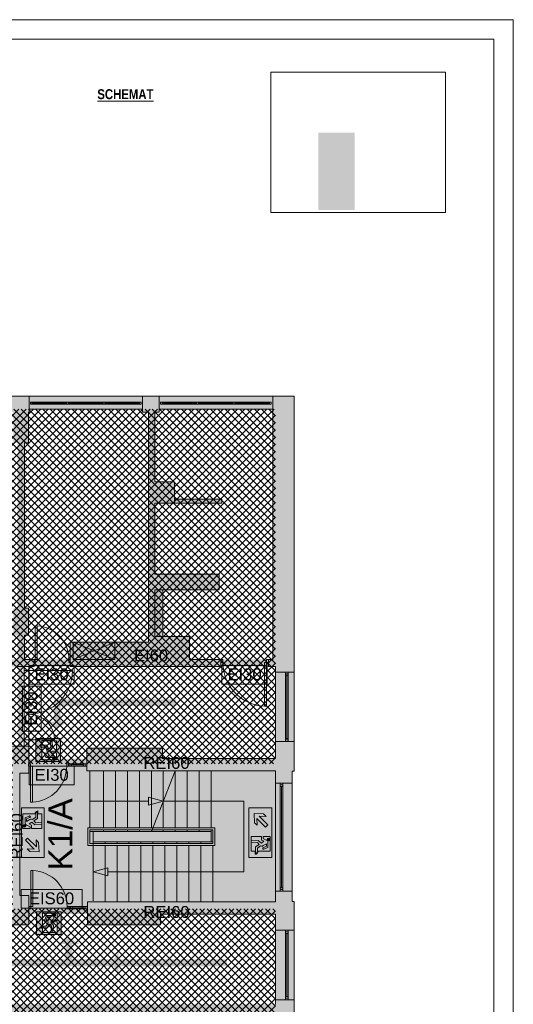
# Paper-space layout 'AP-06 STREFY POŻAROWE I EWAKUACJA - PIĘTRO 4' of a CAD drawing. Header units: millimetres. Extents: x 0 to 594, y 0 to 450.
# Tile 14 of 14: x 470 to 594, y 202 to 450. Entities that reach past the tile are written whole.
import ezdxf
from ezdxf.xclip import XClip

# ---------------------------------------------------------------- set-up
doc = ezdxf.new("R2010")
doc.units = ezdxf.units.MM
doc.header["$MEASUREMENT"] = 0
doc.header["$XCLIPFRAME"] = 0
for name, color, linetype, lineweight in [('A_Arkusz_Nr_pióra__1', 7, 'Continuous', 20), ('A_ewakuacja_Nr_pióra__4', 94, 'Continuous', 18), ('A_niewidoczne_Nr_pióra__1', 7, 'Continuous', 20), ('A_podkład_Nr_pióra__2', 8, 'Continuous', 13), ('A_ppoż proj_Nr_pióra__1', 7, 'Continuous', 20), ('A_ppoż proj_Nr_pióra__4', 94, 'Continuous', 18)]:
    doc.layers.add(name, color=color, linetype=linetype, lineweight=lineweight)
for name, color, linetype, lineweight, true_color in [('A_ewakuacja_Nr_pióra__104', 7, 'Continuous', 5, 0x006532), ('A_podkład_Nr_pióra__254', 7, 'Continuous', 5, 0xfdfdfd), ('A_ppoż proj_Nr_pióra__104', 7, 'Continuous', 5, 0x006532), ('A_ppoż proj_Nr_pióra__151', 7, 'Continuous', 5, 0x65cbfe), ('A_ppoż proj_Nr_pióra__6', 7, 'Continuous', 13, 0x9f9fff), ('A_ppoż proj_Nr_pióra__70', 7, 'Continuous', 5, 0x65fe00)]:
    doc.layers.add(name, color=color, linetype=linetype, lineweight=lineweight, true_color=true_color)
doc.layers.add('A_podrys', color=7, linetype='Continuous')
doc.styles.add('STYL_AUTOMATYCZNY_1', font='arial.ttf')
doc.styles.add('STYL_AUTOMATYCZNY_5', font='ARIALN.TTF')
picture_1 = doc.add_image_def('image1.png', size_in_pixel=(341, 274))

# ---------------------------------------------------------------- blocks, each defined once
blk = doc.blocks.new('Rysunek_1_1', base_point=(-1569.28, -182.96))
at = {"layer": 'A_ewakuacja_Nr_pióra__104', "linetype": 'Continuous', "lineweight": 0, "true_color": 0x004c26}
h = blk.add_hatch(color=118, dxfattribs=at)
h.paths.add_polyline_path([(479.81, 262.97), (479.81, 268.72), (473.57, 268.72), (473.57, 262.97)])
h.paths.add_polyline_path([(477.62, 265.53), (477.62, 264.93), (477.15, 265.56), (477.83, 266.36), (477.7, 268.13), (477.22, 268.13), (477.36, 266.58), (476.83, 266.13), (476.24, 267.03), (474.81, 267.03), (474.93, 266.57), (475.92, 266.57), (476.48, 265.78, 0.230447), (476.44, 265.29), (476.54, 265.11), (477.03, 264.27), (476.36, 264.27), (475.97, 265.09), (475.57, 265.09), (476.08, 263.94), (477.51, 263.94, 0.414214), (477.92, 264.35), (477.92, 265.15), (478.81, 265.15), (478.81, 263.33), (475.1, 263.33), (475.1, 266.45), (474.84, 266.45), (474.66, 267.11), (475.1, 267.11), (475.1, 268.16), (478.81, 268.16), (478.81, 265.53)], flags=0)
for points in [[(477.99, 263.47, 1), (478.2, 264.09, 1)], [(470.62, 247.02, 1), (470.91, 246.43, 1)], [(532.41, 243, 1), (532.13, 243.59, 1)], [(478.19, 224.54, 1), (478.4, 223.92, 1)]]:
    blk.add_hatch(color=118, dxfattribs=at).paths.add_polyline_path(points)
h = blk.add_hatch(color=118, dxfattribs=at)
h.paths.add_polyline_path([(475.7, 251.26), (469.96, 251.26), (469.96, 245.01), (475.7, 245.01)])
h.paths.add_polyline_path([(470.31, 246.01), (470.31, 249.73), (473.44, 249.73), (473.44, 249.99, -0.24241), (474.09, 250.46), (474.09, 249.73), (475.14, 249.73), (475.14, 246.01), (472.52, 246.01), (472.52, 246.9), (471.91, 247.2), (472.55, 247.67), (473.35, 246.99), (475.11, 247.12), (475.11, 247.61), (473.56, 247.46), (473.11, 247.99), (474.02, 248.59), (474.02, 250.24, 0.304489), (473.55, 249.89), (473.55, 248.9), (472.76, 248.35, 0.230447), (472.27, 248.39), (472.09, 248.28), (471.25, 247.8), (471.25, 248.46), (472.08, 248.85, 1.14772), (471.93, 249.18), (470.92, 248.74), (470.92, 247.31, 0.414214), (471.34, 246.9), (472.13, 246.45), (472.13, 246.01)], flags=0)
h = blk.add_hatch(color=118, dxfattribs=at)
h.paths.add_polyline_path([(527.33, 251.26), (527.33, 245.01), (533.08, 245.01), (533.08, 251.26)])
h.paths.add_polyline_path([(528.74, 247.49), (528.63, 249.86), (530.99, 249.75), (531.65, 249.09), (529.88, 249.16), (532.09, 246.95), (531.52, 246.38), (529.3, 248.58), (529.38, 246.85)], flags=0)
h = blk.add_hatch(color=118, dxfattribs=at)
h.paths.add_polyline_path([(475.7, 238.76), (475.7, 245.01), (469.96, 245.01), (469.96, 238.76)])
h.paths.add_polyline_path([(474.29, 242.53), (474.4, 240.16), (472.04, 240.27), (471.39, 240.92), (473.16, 240.86), (470.95, 243.07), (471.52, 243.64), (473.73, 241.43), (473.65, 243.17)], flags=0)
h = blk.add_hatch(color=118, dxfattribs=at)
h.paths.add_polyline_path([(527.33, 238.76), (533.08, 238.76), (533.08, 245.01), (527.33, 245.01)])
h.paths.add_polyline_path([(532.72, 244.01), (532.72, 240.29), (529.6, 240.29), (529.6, 240.03, -0.24241), (528.94, 239.55), (528.94, 240.29), (527.89, 240.29), (527.89, 244), (530.52, 244), (530.52, 243.11), (531.12, 242.81), (530.49, 242.35), (529.69, 243.03), (527.93, 242.9), (527.93, 242.41), (529.47, 242.55), (529.92, 242.03), (529.02, 241.43), (529.02, 239.78, 0.304489), (529.49, 240.13), (529.49, 241.12), (530.27, 241.67, 0.230447), (530.77, 241.63), (530.94, 241.73), (531.79, 242.22), (531.79, 241.56), (530.96, 241.17, 1.14772), (531.11, 240.83), (532.11, 241.28), (532.11, 242.71, 0.414214), (531.7, 243.12), (530.9, 243.56), (530.9, 244.01)], flags=0)
h = blk.add_hatch(color=118, dxfattribs=at)
h.paths.add_polyline_path([(480.01, 225.04), (473.76, 225.04), (473.76, 219.3), (480.01, 219.3)])
h.paths.add_polyline_path([(477.81, 222.48), (479.01, 222.48), (479.01, 219.86), (475.29, 219.86), (475.29, 220.91), (474.86, 220.91), (475.03, 221.56), (475.29, 221.56), (475.29, 224.69), (479.01, 224.69), (479.01, 222.87), (478.12, 222.87), (478.12, 223.66, 0.414214), (477.71, 224.08), (476.28, 224.08), (475.77, 222.92), (476.17, 222.92), (476.56, 223.75), (477.22, 223.75), (476.73, 222.9), (476.63, 222.73, 0.230447), (476.67, 222.24), (476.12, 221.45), (475.13, 221.45), (475, 220.98), (476.43, 220.98), (477.03, 221.89), (477.55, 221.43), (477.41, 219.89), (477.9, 219.89), (478.03, 221.65), (477.35, 222.45), (477.81, 223.08)], flags=0)
at = {"layer": 'A_podkład_Nr_pióra__254', "linetype": 'Continuous', "lineweight": 5, "true_color": 0xfdfdfd}
h = blk.add_hatch(color=7, dxfattribs=at)
h.paths.add_polyline_path([(70.72, 133.27), (538.72, 133.27), (538.72, 227.67), (538.22, 227.67), (538.22, 260.47), (538.72, 260.47), (538.72, 355.07), (196.42, 355.07), (196.42, 351.77), (204.02, 351.77), (204.02, 286.92), (204.02, 266.67), (203.62, 266.67), (203.62, 264.22), (204.62, 264.22), (204.62, 265.67), (215.32, 265.67), (215.32, 201.67), (147.32, 201.68), (147.32, 201.67), (147.32, 201.07), (147.82, 201.07), (147.82, 200.47), (149.42, 200.47), (149.42, 195.27), (159.52, 195.27), (159.52, 182.67), (140.62, 182.67), (140.62, 186.57), (141.82, 186.57), (141.82, 194.17), (137.82, 194.17), (137.82, 191.27), (127.92, 191.27), (127.92, 198.27), (130.02, 198.27), (130.02, 200.47), (139.82, 200.47), (139.82, 201.07), (140.32, 201.07), (140.32, 201.67), (140.82, 201.67), (140.82, 201.69), (76.12, 201.7), (76.12, 224.57), (105.52, 224.57), (105.52, 221.77), (121.07, 221.77), (121.07, 224.57), (123.37, 224.57), (123.37, 226.47), (138.14, 226.47), (138.14, 223.24), (144.25, 223.24), (144.25, 229.27), (165.92, 229.27), (165.92, 221.97), (169.52, 221.97), (169.52, 265.13), (170.37, 265.13), (170.37, 265.82), (170.37, 286.07), (174.22, 286.07), (174.22, 351.07), (175.42, 351.07), (175.42, 355.07), (70.72, 355.07)])
h.paths.add_polyline_path([(76.12, 266.97), (76.12, 293.47), (99.7, 293.47), (99.7, 266.97)], flags=0)
h.paths.add_polyline_path([(76.12, 351.77), (104.72, 351.77), (104.72, 351.07), (109.42, 351.07), (109.42, 351.77), (138.02, 351.77), (138.02, 301.57), (135.32, 301.57), (135.32, 293.47), (169.82, 293.47), (169.82, 288.63), (168.87, 288.63), (168.87, 283.22), (169.82, 283.22), (169.82, 268.82), (168.87, 268.82), (168.87, 266.67), (166.02, 266.67), (166.02, 259.57), (141.69, 259.57), (141.69, 264.77), (137.83, 264.77), (137.83, 264.27), (137.83, 261.87), (123.02, 261.87), (123.02, 264.27), (120.82, 264.27), (120.82, 264.77), (120.82, 293.47), (121.22, 293.47), (121.22, 295.17), (121.22, 301.87), (93.82, 301.87), (93.82, 295.17), (76.12, 295.17)], flags=0)
h.paths.add_polyline_path([(76.12, 166.27), (76.12, 200.07), (82.02, 200.07), (90.02, 200.07), (93.52, 200.07), (93.52, 195.87), (100.02, 195.87), (100.02, 166.27)], flags=0)
h.paths.add_polyline_path([(76.12, 136.57), (76.12, 164.67), (101.52, 164.67), (101.52, 195.87), (109.32, 195.87), (109.32, 200.07), (112.62, 200.07), (120.62, 200.07), (121.12, 200.07), (121.12, 196.37), (127.32, 196.37), (127.32, 191.27), (121.12, 191.27), (121.12, 183.97), (137.82, 183.97), (137.82, 137.27), (137.62, 137.27), (137.62, 136.57), (109.02, 136.57), (109.02, 137.27), (104.72, 137.27), (104.72, 136.57)], flags=0)
h.paths.add_polyline_path([(119.92, 266.97), (101.08, 266.97), (101.08, 293.47), (119.92, 293.47), (119.92, 281.57), (119.92, 271.57)], flags=0)
h.paths.add_polyline_path([(140.02, 341.47), (142.12, 341.47), (142.12, 351.07), (142.52, 351.07), (142.52, 351.77), (171.12, 351.77), (171.12, 351.07), (172.12, 351.07), (172.12, 325.27), (172.12, 316.27), (172.12, 300.87), (168.72, 300.87), (168.72, 295.17), (155.22, 295.17), (155.22, 302.87), (140.22, 302.87), (140.22, 326.67), (140.02, 326.67)], flags=0)
h.paths.add_polyline_path([(140.62, 181.67), (147.02, 181.67), (147.02, 178.67), (160.72, 178.67), (160.72, 200.07), (169.32, 200.07), (169.32, 196.07), (171.92, 196.07), (171.92, 178.37), (163.92, 178.37), (163.92, 177.87), (163.93, 177.87), (171.92, 177.87), (171.92, 178.37), (172.52, 178.37), (172.52, 178.87), (173.52, 178.87), (173.52, 200.07), (178.22, 200.07), (186.22, 200.07), (187.52, 200.07), (187.52, 195.67), (188.02, 195.67), (188.02, 195.17), (188.62, 195.17), (188.62, 200.07), (198.62, 200.07), (198.62, 195.77), (203.62, 195.77), (203.62, 182.37), (188.62, 182.37), (188.62, 188.17), (195.62, 188.17), (195.62, 188.67), (195.6, 188.67), (188.62, 188.67), (188.62, 188.17), (188.02, 188.17), (188.02, 187.67), (187.52, 187.67), (187.52, 181.27), (203.62, 181.27), (203.62, 137.27), (203.52, 137.27), (203.52, 136.57), (174.92, 136.57), (174.92, 137.27), (173.52, 137.27), (173.52, 169.87), (172.52, 169.87), (172.52, 170.37), (171.92, 170.37), (171.92, 137.27), (170.52, 137.27), (170.52, 136.57), (141.92, 136.57), (141.92, 137.27), (141.62, 137.27), (141.62, 145.07), (140.62, 145.07)], flags=0)
h.paths.add_polyline_path([(204.57, 286.87), (246.22, 286.87), (272.92, 286.87), (297.52, 286.87), (372.42, 286.87), (374.38, 286.87), (401.12, 286.87), (505.52, 286.87), (534.02, 286.87), (534.02, 263.67), (505.52, 263.67), (505.52, 266.27), (486.42, 266.27), (486.42, 262.37), (471.82, 262.37), (471.82, 266.27), (471.82, 266.77), (401.12, 266.77), (401.12, 221.77), (471.85, 221.77), (471.85, 225.77), (486.62, 225.77), (486.62, 221.77), (505.02, 221.77), (505.02, 224.47), (534.02, 224.47), (534.02, 201.67), (505.02, 201.67), (401.12, 201.67), (372.42, 201.67), (294.89, 201.67), (215.87, 201.67), (215.87, 222.07), (246.22, 222.07), (246.22, 222.87), (249.27, 222.87), (249.27, 224.47), (297.42, 224.47), (297.42, 221.77), (372.42, 221.77), (372.42, 228.62), (371.62, 228.62), (371.62, 228.17), (370.52, 228.17), (370.52, 225.47), (366.22, 225.47), (366.22, 223.57), (348.82, 223.57), (348.82, 227.07), (345.62, 227.07), (345.62, 233.17), (360.32, 233.17), (360.32, 240.77), (370.52, 240.77), (370.52, 236.07), (371.62, 236.07), (371.62, 235.62), (372.42, 235.62), (372.42, 248.62), (371.62, 248.62), (371.62, 248.17), (370.52, 248.17), (370.52, 241.97), (364.12, 241.97), (364.12, 244.77), (359.12, 244.77), (359.12, 234.77), (345.62, 234.77), (345.62, 261.77), (370.52, 261.77), (370.52, 257.07), (371.62, 257.07), (371.62, 256.62), (372.42, 256.62), (372.42, 266.97), (370.22, 266.97), (370.22, 266.17), (370.52, 266.17), (370.52, 262.67), (360.92, 262.67), (360.92, 266.17), (361.22, 266.17), (361.22, 266.97), (297.52, 266.97), (297.52, 266.33), (297.52, 264.17), (273.42, 264.17), (249.28, 264.17), (249.28, 266.33), (246.22, 266.33), (246.22, 266.67), (204.57, 266.67)], flags=0)
h.paths.add_polyline_path([(207.42, 145.27), (205.12, 145.27), (205.12, 187.17), (207.42, 187.17), (207.42, 195.77), (220.52, 195.77), (220.52, 201.12), (236.52, 201.12), (236.52, 195.67), (237.62, 195.67), (237.62, 145.27), (237.62, 137.27), (236.42, 137.27), (236.42, 136.57), (207.82, 136.57), (207.82, 137.27), (207.42, 137.27)], flags=0)
h.paths.add_polyline_path([(208.12, 288.57), (205.92, 288.57), (205.92, 294.97), (208.02, 294.97), (208.02, 301.67), (205.92, 301.67), (205.92, 343.57), (208.02, 343.57), (208.02, 351.07), (208.32, 351.07), (208.32, 351.77), (236.92, 351.77), (236.92, 351.07), (237.92, 351.07), (239.42, 351.07), (240.82, 351.07), (240.82, 351.77), (269.42, 351.77), (269.42, 351.07), (270.02, 351.07), (270.02, 343.07), (270.52, 343.07), (270.52, 321.97), (264.33, 321.97), (263.83, 321.97), (263.83, 321.37), (263.33, 321.37), (263.33, 311.38), (263.33, 311.37), (263.83, 311.37), (263.83, 321.37), (264.33, 321.37), (264.33, 320.47), (270.52, 320.47), (270.52, 301.67), (270.02, 301.67), (270.02, 294.87), (271.22, 294.87), (271.22, 288.57), (270.82, 288.57), (259.22, 288.57), (259.22, 292.87), (239.42, 292.87), (239.42, 320.47), (253.33, 320.47), (253.33, 321.37), (253.83, 321.37), (253.83, 321.97), (253.33, 321.97), (237.92, 321.97), (237.92, 292.87), (218.62, 292.87), (218.62, 288.57), (218.12, 288.57)], flags=0)
h.paths.add_polyline_path([(240.82, 137.27), (239.32, 137.27), (239.32, 195.67), (258.82, 195.67), (258.82, 199.77), (259.12, 199.77, 0.399638), (268.62, 189.78), (268.62, 189.77), (269.12, 189.77), (269.12, 199.77), (270.72, 199.77), (270.72, 193.97), (269.87, 193.97), (269.87, 187.17), (270.32, 187.17), (270.32, 145.27), (269.92, 145.27), (269.92, 137.27), (269.42, 137.27), (269.42, 136.57), (240.82, 136.57)], flags=0)
h.paths.add_polyline_path([(272.42, 199.87), (273.12, 199.87), (273.12, 196.57), (273.62, 196.57), (273.62, 196.61, 0.370334), (276.42, 199.87, 0.395307), (283.62, 192.19), (283.62, 192.17), (284.12, 192.17), (284.12, 199.87), (284.32, 199.87), (284.32, 195.67), (303.92, 195.67), (303.92, 137.27), (302.72, 137.27), (302.72, 136.57), (274.12, 136.57), (274.12, 137.27), (273.52, 137.27), (273.52, 145.27), (273.02, 145.27), (273.02, 187.17), (273.47, 187.17), (273.47, 193.97), (272.42, 193.97)], flags=0)
h.paths.add_polyline_path([(272.92, 294.87), (273.92, 294.87), (273.92, 301.67), (273.52, 301.67), (273.52, 343.07), (273.92, 343.07), (273.92, 351.07), (274.22, 351.07), (274.22, 351.77), (302.82, 351.77), (302.82, 351.07), (304.32, 351.07), (304.32, 292.87), (284.52, 292.87), (284.52, 288.57), (284.32, 288.57), (276.62, 288.57), (273.32, 288.57), (272.92, 288.57)], flags=0)
h.paths.add_polyline_path([(304.17, 223.57), (299.02, 223.57), (299.02, 243.87), (304.32, 243.87), (324.42, 243.87), (344.02, 243.87), (344.02, 228.97), (336.12, 228.97), (336.12, 226.37), (330.52, 226.37), (330.52, 223.57), (314.17, 223.57), (304.67, 223.57), (304.67, 233.56), (304.67, 233.57), (304.17, 233.57)], flags=0)
h.paths.add_polyline_path([(299.02, 244.77), (299.02, 265.17), (305.12, 265.17), (305.12, 255.17), (305.62, 255.17), (305.62, 255.18), (305.62, 265.17), (315.12, 265.17), (327.32, 265.17), (327.32, 261.77), (336.12, 261.77), (336.12, 258.98), (344.02, 258.98), (344.02, 249.37), (341.92, 249.37), (341.92, 245.47), (324.42, 245.47), (324.42, 244.77), (322.32, 244.77), (304.32, 244.77)], flags=0)
h.paths.add_polyline_path([(307.12, 137.27), (305.72, 137.27), (305.72, 195.67), (325.32, 195.67), (325.32, 199.87), (325.72, 199.87), (336.72, 199.87), (337.02, 199.87), (337.02, 193.97), (336.02, 193.97), (336.02, 187.17), (336.42, 187.17), (336.42, 145.27), (336.02, 145.27), (336.02, 137.27), (335.72, 137.27), (335.72, 136.57), (307.12, 136.57)], flags=0)
h.paths.add_polyline_path([(305.82, 292.87), (305.82, 351.07), (307.12, 351.07), (307.12, 351.77), (335.72, 351.77), (335.72, 351.07), (336.12, 351.07), (336.12, 343.57), (336.72, 343.57), (336.72, 301.67), (336.12, 301.67), (336.12, 294.87), (337.12, 294.87), (337.12, 288.57), (336.82, 288.57), (333.52, 288.57), (325.82, 288.57), (325.62, 288.57), (325.62, 292.87)], flags=0)
h.paths.add_polyline_path([(338.52, 193.97), (338.52, 199.87), (339.32, 199.87), (342.62, 199.87), (350.32, 199.87), (350.92, 199.87), (350.92, 195.57), (369.82, 195.57), (369.82, 137.27), (368.42, 137.27), (368.42, 136.57), (339.82, 136.57), (339.82, 137.27), (339.62, 137.27), (339.62, 145.27), (339.12, 145.27), (339.12, 187.17), (339.62, 187.17), (339.62, 193.97)], flags=0)
h.paths.add_polyline_path([(338.92, 288.57), (338.92, 294.87), (339.92, 294.87), (339.92, 301.67), (339.52, 301.67), (339.52, 343.57), (339.92, 343.57), (339.92, 351.07), (340.22, 351.07), (340.22, 351.77), (368.82, 351.77), (368.82, 351.07), (370.42, 351.07), (370.42, 292.87), (350.62, 292.87), (350.62, 288.57), (350.22, 288.57), (339.22, 288.57)], flags=0)
h.paths.add_polyline_path([(385.22, 175.97), (371.52, 175.97), (371.52, 195.67), (385.22, 195.67), (385.22, 187.07), (385.32, 187.07), (385.32, 186.57), (386.12, 186.57), (386.12, 195.67), (390.92, 195.67), (390.92, 199.87), (391.92, 199.87), (401.82, 199.87), (403.12, 199.87), (403.12, 193.67), (401.82, 193.67), (401.82, 189.87), (401.82, 186.87), (402.92, 186.87), (402.92, 175.97), (402.22, 175.97), (402.22, 175.77), (401.72, 175.77), (401.72, 174.97), (401.22, 174.97), (401.22, 164.98), (401.22, 164.97), (401.72, 164.97), (401.72, 174.97), (402.92, 174.97), (402.92, 145.27), (401.82, 145.27), (401.82, 137.27), (401.52, 137.27), (401.52, 136.57), (372.92, 136.57), (372.92, 137.27), (371.52, 137.27), (371.52, 174.97), (386.12, 174.97), (386.12, 179.27), (390.22, 179.27), (390.22, 174.97), (391.72, 174.97), (391.72, 175.77), (391.22, 175.77), (391.22, 175.97), (390.82, 175.97), (390.82, 179.87), (386.12, 179.87), (386.12, 180.57), (392.12, 180.57), (392.12, 181.07), (392.1, 181.07), (386.12, 181.07), (386.12, 180.57), (385.32, 180.57), (385.32, 180.07), (385.22, 180.07)], flags=0)
h.paths.add_polyline_path([(372.02, 338.67), (373.46, 338.67), (373.46, 339.67), (390.87, 339.67), (390.92, 339.67), (390.92, 340.92), (391.42, 340.92, 0.034086), (391.5, 339.67), (400.62, 339.67), (400.62, 340.92), (401.12, 340.92), (401.12, 339.67), (401.92, 339.67), (401.92, 287.67), (401.42, 287.67), (393.12, 287.67), (372.02, 287.67)], flags=0)
h.paths.add_polyline_path([(402.92, 260.07), (405.92, 260.07), (405.92, 265.07), (416.92, 265.07), (420.1, 265.07), (420.92, 265.07), (431.42, 265.07), (431.42, 262.27), (437.52, 262.27), (437.52, 259.57), (448.12, 259.57), (448.12, 229.07), (436.32, 229.07), (436.32, 223.47), (420.62, 223.47), (416.92, 223.47), (405.92, 223.47), (405.92, 228.57), (402.92, 228.57)], flags=0)
h.paths.add_polyline_path([(403.72, 301.57), (403.72, 339.67), (405.82, 339.67), (405.82, 351.07), (406.32, 351.07), (406.32, 351.77), (434.92, 351.77), (434.92, 351.07), (436.12, 351.07), (436.12, 292.87), (416.82, 292.87), (416.82, 288.57), (416.52, 288.57), (403.72, 288.57), (403.72, 294.77), (405.72, 294.77), (405.72, 301.57)], flags=0)
h.paths.add_polyline_path([(405.82, 145.27), (404.72, 145.27), (404.72, 186.87), (405.62, 186.87), (405.62, 193.67), (404.82, 193.67), (404.82, 199.87), (405.12, 199.87), (408.42, 199.87), (416.12, 199.87), (416.42, 199.87), (416.42, 195.67), (435.62, 195.67), (435.62, 137.27), (434.42, 137.27), (434.42, 136.57), (405.82, 136.57)], flags=0)
h.paths.add_polyline_path([(437.22, 137.27), (437.22, 195.67), (456.62, 195.67), (456.62, 199.87), (467.82, 199.87), (468.92, 199.87), (468.92, 193.67), (467.82, 193.67), (467.82, 186.87), (468.92, 186.87), (468.92, 145.07), (468.02, 145.07), (468.02, 137.27), (467.42, 137.27), (467.42, 136.57), (438.82, 136.57), (438.82, 137.27)], flags=0)
h.paths.add_polyline_path([(437.82, 351.07), (439.02, 351.07), (439.02, 351.77), (467.62, 351.77), (467.62, 351.07), (467.92, 351.07), (467.92, 343.27), (469.02, 343.27), (469.02, 301.57), (467.92, 301.57), (467.92, 294.77), (469.02, 294.77), (469.02, 288.67), (468.82, 288.67), (468.52, 288.67), (465.22, 288.67), (457.52, 288.67), (457.22, 288.67), (457.22, 292.87), (437.82, 292.87)], flags=0)
h.paths.add_polyline_path([(450.32, 248.27), (450.32, 265.07), (459.22, 265.07), (467.72, 265.07), (467.72, 244.57), (454.02, 244.57), (454.02, 248.27)], flags=0)
h.paths.add_polyline_path([(450.32, 223.47), (450.32, 243.57), (467.72, 243.57), (467.72, 223.47), (460.22, 223.47)], flags=0)
h.paths.add_polyline_path([(470.52, 145.07), (470.52, 186.87), (471.62, 186.87), (471.62, 193.67), (470.52, 193.67), (470.52, 199.87), (471.72, 199.87), (481.72, 199.87), (482.22, 199.87), (482.22, 195.67), (501.62, 195.67), (501.62, 137.27), (500.42, 137.27), (500.42, 136.57), (471.82, 136.57), (471.82, 145.07)], flags=0)
h.paths.add_polyline_path([(470.92, 288.67), (470.72, 288.67), (470.72, 294.77), (471.72, 294.77), (471.72, 301.57), (470.72, 301.57), (470.72, 343.27), (471.72, 343.27), (471.72, 351.07), (471.92, 351.07), (471.92, 351.77), (500.52, 351.77), (500.52, 351.07), (502.02, 351.07), (502.02, 293.07), (482.22, 293.07), (482.22, 288.67), (474.22, 288.67), (473.06, 288.67)], flags=0)
h.paths.add_polyline_path([(519.92, 182.77), (503.22, 182.77), (503.22, 195.67), (512.12, 195.67), (512.12, 199.87), (512.62, 199.87), (519.62, 199.87), (519.92, 199.87)], flags=0)
h.paths.add_polyline_path([(503.22, 166.27), (503.22, 178.37), (513.92, 178.37), (513.92, 181.47), (521.22, 181.47), (521.22, 199.87), (521.92, 199.87), (531.92, 199.87), (533.32, 199.87), (533.32, 136.57), (504.72, 136.57), (504.72, 137.27), (503.22, 137.27), (503.22, 159.77), (508.32, 159.77), (508.32, 166.27)], flags=0)
h.paths.add_polyline_path([(508.52, 333.47), (503.62, 333.47), (503.62, 351.07), (504.72, 351.07), (504.72, 351.77), (533.32, 351.77), (533.32, 288.67), (520.77, 288.67), (516.47, 288.67), (512.32, 288.67), (512.32, 294.47), (505.62, 294.47), (505.62, 306.27), (519.82, 306.27), (519.82, 310.17), (503.62, 310.17), (503.62, 328.07), (508.52, 328.07), (520.52, 328.07), (520.52, 329.07), (508.52, 329.07)], flags=0)
at = {"layer": 'A_ppoż proj_Nr_pióra__104', "linetype": 'Continuous', "lineweight": 5, "true_color": 0x006532}
for points in [[(476.39, 273.02), (479.01, 271.21), (481.63, 273.02), (479.86, 273.02), (479.86, 276.92), (509.01, 276.92), (509.01, 278.62), (478.16, 278.62), (478.16, 276.92), (478.16, 273.02)], [(484.54, 216.92), (481.92, 218.72), (479.3, 216.92), (481.07, 216.92), (481.07, 213.02), (430.75, 213.02), (430.75, 211.32), (494.77, 211.32), (494.77, 213.02), (482.77, 213.02), (482.77, 216.92)], [(521.84, 211.32), (521.84, 213.02), (494.44, 213.02), (494.44, 214.78), (492.63, 212.17), (494.44, 209.55), (494.44, 211.32)]]:
    blk.add_hatch(color=128, dxfattribs=at).paths.add_polyline_path(points)
at = {"layer": 'A_ppoż proj_Nr_pióra__151', "linetype": 'Continuous', "lineweight": 5, "true_color": 0x65cbfe}
h = blk.add_hatch(dxfattribs=at)
h.set_pattern_fill('bloczki_betonowe_0001', color=151, style=0, pattern_type=2)
h.set_pattern_definition([(45, (-1569.2778, -182.9554), (-0.9192388, 0.9192388), []), (135, (-1569.2778, -182.9554), (0.9192388, 0.9192388), [])])
h.paths.add_polyline_path([(204.57, 266.67), (246.22, 266.67), (246.22, 264.17), (299.02, 264.17), (299.02, 224.47), (246.22, 224.47), (246.22, 222.07), (215.32, 222.07), (215.32, 201.67), (205.12, 201.67), (205.12, 136.57), (534.02, 136.57), (534.02, 225.77), (467.72, 225.77), (467.72, 262.37), (534.02, 262.37), (534.02, 351.77), (405.78, 351.77), (405.78, 339.67), (370.42, 339.67), (370.42, 351.77), (204.57, 351.77)])
at = {"layer": 'A_ppoż proj_Nr_pióra__4', "linetype": 'Continuous', "lineweight": 0, "true_color": 0x002000}
for points in [[(538.72, 263.67), (467.72, 263.67), (467.72, 260.57), (538.72, 260.57)], [(538.72, 227.57), (467.72, 227.57), (467.72, 224.47), (538.72, 224.47)]]:
    blk.add_hatch(color=98, dxfattribs=at).paths.add_polyline_path(points)
at = {"layer": 'A_ppoż proj_Nr_pióra__70', "linetype": 'Continuous', "lineweight": 0, "true_color": 0x193f00}
for points in [[(469.21, 286.87), (538.72, 286.87), (538.72, 288.67), (469.21, 288.67)], [(469.21, 286.87), (469.21, 263.67), (470.21, 263.67), (470.21, 286.87)]]:
    blk.add_hatch(color=88, dxfattribs=at).paths.add_polyline_path(points)
at = {"layer": 'A_ewakuacja_Nr_pióra__4', "color": 94, "linetype": 'Continuous', "lineweight": 18, "flags": 128}
for points in [[(479.81, 268.72), (473.57, 268.72), (473.57, 262.97), (479.81, 262.97)], [(479.81, 262.97), (479.81, 268.72)], [(469.96, 245.01), (469.96, 251.26), (475.7, 251.26), (475.7, 245.01)], [(527.33, 245.01), (527.33, 251.26), (533.08, 251.26), (533.08, 245.01)], [(475.7, 245.01), (475.7, 238.76), (469.96, 238.76), (469.96, 245.01)], [(533.08, 245.01), (533.08, 238.76), (527.33, 238.76), (527.33, 245.01)], [(480.01, 219.3), (473.76, 219.3), (473.76, 225.04), (480.01, 225.04)], [(480.01, 225.04), (480.01, 219.3)]]:
    blk.add_lwpolyline(points, dxfattribs=at)
for points in [[(478.81, 268.16), (478.81, 265.53), (477.62, 265.53), (477.62, 264.93), (477.15, 265.56), (477.83, 266.36), (477.7, 268.13), (477.22, 268.13), (477.36, 266.58), (476.83, 266.13), (476.24, 267.03), (474.81, 267.03), (474.93, 266.57), (475.92, 266.57), (476.48, 265.78, 0.230447), (476.44, 265.29), (476.54, 265.11), (477.03, 264.27), (476.36, 264.27), (475.97, 265.09), (475.57, 265.09), (476.08, 263.94), (477.51, 263.94, 0.414214), (477.92, 264.35), (477.92, 265.15), (478.81, 265.15), (478.81, 263.33), (475.1, 263.33), (475.1, 266.45), (474.84, 266.45), (474.66, 267.11), (475.1, 267.11), (475.1, 268.16)], [(475.14, 246.01), (472.52, 246.01), (472.52, 246.9), (471.91, 247.2), (472.55, 247.67), (473.35, 246.99), (475.11, 247.12), (475.11, 247.61), (473.56, 247.46), (473.11, 247.99), (474.02, 248.59), (474.02, 250.24, 0.304489), (473.55, 249.89), (473.55, 248.9), (472.76, 248.35, 0.230447), (472.27, 248.39), (472.09, 248.28), (471.25, 247.8), (471.25, 248.46), (472.08, 248.85, 1.14772), (471.93, 249.18), (470.92, 248.74), (470.92, 247.31, 0.414214), (471.34, 246.9), (472.13, 246.45), (472.13, 246.01), (470.31, 246.01), (470.31, 249.73), (473.44, 249.73), (473.44, 249.99, -0.24241), (474.09, 250.46), (474.09, 249.73), (475.14, 249.73)], [(527.89, 244), (530.52, 244), (530.52, 243.11), (531.12, 242.81), (530.49, 242.35), (529.69, 243.03), (527.93, 242.9), (527.93, 242.41), (529.47, 242.55), (529.92, 242.03), (529.02, 241.43), (529.02, 239.78, 0.304489), (529.49, 240.13), (529.49, 241.12), (530.27, 241.67, 0.230447), (530.77, 241.63), (530.94, 241.73), (531.79, 242.22), (531.79, 241.56), (530.96, 241.17, 1.14772), (531.11, 240.83), (532.11, 241.28), (532.11, 242.71, 0.414214), (531.7, 243.12), (530.9, 243.56), (530.9, 244.01), (532.72, 244.01), (532.72, 240.29), (529.6, 240.29), (529.6, 240.03, -0.24241), (528.94, 239.55), (528.94, 240.29), (527.89, 240.29)], [(479.01, 219.86), (479.01, 222.48), (477.81, 222.48), (477.81, 223.08), (477.35, 222.45), (478.03, 221.65), (477.9, 219.89), (477.41, 219.89), (477.55, 221.43), (477.03, 221.89), (476.43, 220.98), (475, 220.98), (475.13, 221.45), (476.12, 221.45), (476.67, 222.24, -0.230447), (476.63, 222.73), (476.73, 222.9), (477.22, 223.75), (476.56, 223.75), (476.17, 222.92), (475.77, 222.92), (476.28, 224.08), (477.71, 224.08, -0.414214), (478.12, 223.66), (478.12, 222.87), (479.01, 222.87), (479.01, 224.69), (475.29, 224.69), (475.29, 221.56), (475.03, 221.56), (474.86, 220.91), (475.29, 220.91), (475.29, 219.86)]]:
    blk.add_lwpolyline(points, format="xyb", close=True, dxfattribs=at)
for points in [[(531.52, 246.38), (532.09, 246.95), (529.88, 249.16), (531.65, 249.09), (530.99, 249.75), (528.63, 249.86), (528.74, 247.49), (529.38, 246.85), (529.3, 248.58)], [(471.52, 243.64), (470.95, 243.07), (473.16, 240.86), (471.39, 240.92), (472.04, 240.27), (474.4, 240.16), (474.29, 242.53), (473.65, 243.17), (473.73, 241.43)]]:
    blk.add_lwpolyline(points, close=True, dxfattribs=at)
at = {"layer": 'A_ewakuacja_Nr_pióra__4', "color": 94, "linetype": 'Continuous', "lineweight": 18}
for centre in [(478.1, 263.78), (470.77, 246.73), (532.27, 243.29), (478.29, 224.23)]:
    blk.add_circle(centre, 0.328, dxfattribs=at)
at = {"layer": 'A_podkład_Nr_pióra__2', "color": 8, "linetype": 'Continuous', "lineweight": 13}
for p, q in [((538.72, 355.07), (402.02, 355.07)), ((471.92, 351.07), (471.92, 355.07)), ((500.52, 355.07), (500.52, 351.07)), ((504.72, 351.07), (504.72, 355.07)), ((533.32, 355.07), (533.32, 288.67)), ((538.72, 260.47), (538.72, 355.07)), ((500.12, 353.57), (472.22, 353.57)), ((472.22, 353.57), (472.22, 353.07)), ((472.22, 353.07), (500.12, 353.07)), ((472.62, 353.57), (472.62, 353.07)), ((472.62, 353.32), (481.39, 353.32)), ((481.39, 353.57), (481.39, 353.07)), ((481.79, 353.57), (481.79, 353.07)), ((481.79, 353.32), (490.55, 353.32)), ((490.55, 353.57), (490.55, 353.07)), ((490.95, 353.57), (490.95, 353.07)), ((490.95, 353.32), (499.72, 353.32)), ((499.72, 353.57), (499.72, 353.07)), ((500.12, 353.07), (500.12, 353.57)), ((532.92, 353.57), (505.02, 353.57)), ((505.02, 353.57), (505.02, 353.07)), ((505.02, 353.07), (532.92, 353.07)), ((505.42, 353.57), (505.42, 353.07)), ((505.42, 353.32), (514.19, 353.32)), ((514.19, 353.57), (514.19, 353.07)), ((514.59, 353.57), (514.59, 353.07)), ((514.59, 353.32), (523.35, 353.32)), ((523.35, 353.57), (523.35, 353.07)), ((523.75, 353.57), (523.75, 353.07)), ((523.75, 353.32), (532.52, 353.32)), ((532.52, 353.57), (532.52, 353.07)), ((532.92, 353.07), (532.92, 353.57)), ((471.72, 343.27), (471.72, 351.07)), ((471.72, 351.07), (471.92, 351.07)), ((471.92, 351.77), (500.52, 351.77)), ((500.52, 351.07), (502.02, 351.07)), ((502.02, 351.07), (502.02, 293.07)), ((503.62, 351.07), (504.72, 351.07)), ((503.62, 333.47), (503.62, 351.07)), ((504.72, 351.77), (533.32, 351.77)), ((470.72, 343.27), (471.72, 343.27)), ((470.72, 301.57), (470.72, 343.27)), ((508.52, 333.47), (503.62, 333.47)), ((508.52, 328.07), (508.52, 333.47)), ((503.62, 328.07), (520.52, 328.07)), ((503.62, 310.17), (503.62, 328.07)), ((520.52, 329.07), (508.52, 329.07)), ((520.52, 328.07), (520.52, 329.07)), ((519.82, 310.17), (503.62, 310.17)), ((519.82, 310.17), (519.82, 306.27)), ((503.62, 306.27), (519.82, 306.27)), ((503.62, 294.47), (503.62, 306.27)), ((505.62, 294.47), (505.62, 306.27)), ((471.72, 301.57), (470.72, 301.57)), ((471.72, 294.77), (471.72, 301.57)), ((473.43, 297.15), (473.43, 287.87)), ((473.43, 297.15), (473.93, 297.15)), ((473.93, 288.67), (473.93, 297.15)), ((470.72, 294.77), (471.72, 294.77)), ((470.72, 288.67), (470.72, 294.77)), ((482.22, 286.87), (482.22, 293.07)), ((502.02, 293.07), (482.22, 293.07)), ((483.02, 288.67), (483.02, 293.07)), ((493.52, 293.07), (483.02, 288.67)), ((483.02, 293.07), (493.52, 288.67)), ((493.52, 293.07), (493.52, 288.67)), ((512.32, 294.47), (503.62, 294.47)), ((512.32, 288.67), (512.32, 294.47)), ((470.72, 288.67), (473.13, 288.67)), ((473.13, 288.67), (473.93, 288.67)), ((473.13, 286.87), (473.13, 288.67)), ((481.92, 287.87), (481.92, 288.67)), ((482.22, 288.67), (481.92, 288.67)), ((493.52, 288.67), (483.02, 288.67)), ((520.77, 288.67), (512.32, 288.67)), ((520.27, 286.87), (520.27, 288.67)), ((520.77, 288.67), (520.27, 288.67)), ((520.77, 287.87), (520.77, 288.67)), ((531.77, 288.67), (531.77, 276.88)), ((531.77, 288.67), (532.27, 288.67)), ((532.27, 286.87), (532.27, 288.67)), ((533.32, 288.67), (532.27, 288.67)), ((468.82, 286.87), (470.62, 286.87)), ((470.62, 286.87), (473.13, 286.87)), ((470.67, 286.87), (470.67, 266.77)), ((471.82, 286.87), (470.67, 286.87)), ((471.82, 285.87), (470.67, 285.87)), ((471.82, 286.87), (471.82, 266.77)), ((471.82, 285.87), (482.82, 285.87)), ((473.43, 287.87), (473.13, 287.87)), ((482.22, 287.87), (481.92, 287.87)), ((482.22, 286.87), (520.27, 286.87)), ((520.77, 287.87), (520.27, 287.87)), ((531.27, 287.87), (531.27, 276.88)), ((531.27, 287.87), (532.27, 287.87)), ((532.27, 286.87), (534.02, 286.87)), ((534.02, 286.87), (534.02, 263.67)), ((534.02, 285.47), (538.72, 285.47)), ((536.54, 285.47), (536.54, 267.97)), ((537.22, 285.07), (536.54, 285.07)), ((536.54, 284.67), (537.22, 284.67)), ((536.88, 284.67), (536.88, 268.77)), ((537.22, 267.97), (537.22, 285.47)), ((531.77, 276.88), (531.27, 276.88)), ((470.67, 268.37), (471.82, 268.37)), ((471.82, 268.37), (478.32, 268.37)), ((536.54, 268.77), (537.22, 268.77)), ((537.22, 268.37), (536.54, 268.37)), ((471.82, 266.77), (467.72, 266.77)), ((471.82, 259.97), (471.82, 266.77)), ((505.52, 266.27), (486.42, 266.27)), ((486.42, 266.27), (486.42, 260.57)), ((505.52, 263.67), (505.52, 266.27)), ((534.02, 267.97), (538.72, 267.97)), ((534.02, 263.67), (505.52, 263.67)), ((472.27, 262.37), (471.77, 262.37)), ((471.77, 262.37), (471.77, 261.77)), ((471.77, 261.77), (472.77, 261.77)), ((472.27, 252.67), (472.27, 262.37)), ((472.77, 261.77), (472.77, 252.67)), ((481.37, 262.37), (486.42, 262.37)), ((481.37, 261.77), (481.37, 262.37)), ((486.42, 261.77), (481.37, 261.77)), ((481.82, 261.77), (481.82, 262.37)), ((481.87, 262.37), (481.87, 261.77)), ((482.22, 261.77), (482.22, 262.37)), ((482.62, 262.37), (482.62, 261.77)), ((482.62, 262.07), (485.62, 262.07)), ((485.62, 262.37), (485.62, 261.77)), ((486.02, 261.77), (486.02, 262.37)), ((469.52, 259.97), (471.82, 259.97)), ((469.52, 229.12), (469.52, 259.97)), ((486.42, 260.57), (534.02, 260.57)), ((487.22, 260.52), (487.22, 246.22)), ((490.64, 260.57), (490.64, 246.22)), ((493.66, 260.57), (493.66, 246.22)), ((496.68, 260.57), (496.68, 246.22)), ((499.7, 260.57), (499.7, 246.22)), ((502.72, 260.57), (502.72, 246.22)), ((502.72, 245.32), (508.76, 260.57)), ((505.74, 260.57), (505.74, 246.22)), ((508.76, 260.57), (508.76, 246.22)), ((511.78, 260.57), (511.78, 246.22)), ((514.8, 260.57), (514.8, 246.22)), ((517.82, 246.22), (517.82, 260.57)), ((534.02, 260.57), (534.02, 227.57)), ((538.22, 227.67), (538.22, 260.47)), ((538.22, 260.47), (538.72, 260.47)), ((534.02, 257.47), (538.22, 257.47)), ((535.22, 257.47), (535.22, 230.27)), ((535.22, 257.07), (535.9, 257.07)), ((535.9, 256.67), (535.22, 256.67)), ((535.56, 231.07), (535.56, 256.67)), ((535.9, 230.27), (535.9, 257.47)), ((505.74, 252.94), (502.01, 253.94)), ((502.01, 251.94), (502.01, 253.94)), ((472.27, 252.67), (472.77, 252.67)), ((487.22, 252.94), (502.01, 252.94)), ((505.74, 252.94), (502.01, 251.94)), ((526.02, 252.94), (505.74, 252.94)), ((526.02, 235.12), (526.02, 252.94)), ((486.72, 246.22), (486.72, 241.77)), ((518.72, 246.22), (486.72, 246.22)), ((518.72, 246.22), (518.72, 241.77)), ((487.22, 245.72), (487.22, 242.27)), ((518.22, 245.72), (487.22, 245.72)), ((517.82, 245.32), (487.22, 245.32)), ((488.02, 245.32), (488.02, 227.77)), ((490.64, 245.72), (490.64, 245.32)), ((493.66, 245.72), (493.66, 245.32)), ((496.68, 245.72), (496.68, 245.32)), ((499.7, 245.72), (499.7, 245.32)), ((502.72, 245.72), (502.72, 245.32)), ((505.74, 245.72), (505.74, 245.32)), ((508.76, 245.72), (508.76, 245.32)), ((511.78, 245.72), (511.78, 245.32)), ((514.8, 245.72), (514.8, 245.32)), ((517.82, 242.67), (517.82, 245.72)), ((518.22, 245.72), (518.22, 242.27)), ((486.72, 241.77), (518.72, 241.77)), ((487.22, 242.27), (518.22, 242.27)), ((488.02, 242.67), (518.22, 242.67)), ((491.04, 242.67), (491.04, 242.27)), ((491.04, 241.77), (491.04, 227.57)), ((494.06, 242.67), (494.06, 242.27)), ((494.06, 241.77), (494.06, 227.57)), ((497.08, 242.67), (497.08, 242.27)), ((497.08, 241.77), (497.08, 227.57)), ((500.1, 242.67), (500.1, 242.27)), ((500.1, 241.77), (500.1, 227.57)), ((503.12, 242.67), (503.12, 242.27)), ((503.12, 241.77), (503.12, 227.57)), ((506.14, 242.67), (506.14, 242.27)), ((506.14, 241.77), (506.14, 227.57)), ((509.16, 242.67), (509.16, 242.27)), ((509.16, 241.77), (509.16, 227.57)), ((512.18, 242.67), (512.18, 242.27)), ((512.18, 241.77), (512.18, 227.57)), ((515.2, 242.67), (515.2, 242.27)), ((515.2, 241.77), (515.2, 227.57)), ((518.22, 241.77), (518.22, 227.57)), ((488.02, 235.12), (491.75, 236.12)), ((491.75, 236.12), (491.75, 234.12)), ((472.37, 235.47), (472.37, 225.77)), ((472.37, 235.47), (472.87, 235.47)), ((472.87, 226.37), (472.87, 235.47)), ((488.02, 235.12), (491.75, 234.12)), ((526.02, 235.12), (491.75, 235.12)), ((535.9, 231.07), (535.22, 231.07)), ((471.82, 229.12), (469.52, 229.12)), ((471.82, 221.77), (471.82, 229.12)), ((534.02, 230.27), (538.22, 230.27)), ((535.22, 230.67), (535.9, 230.67)), ((471.87, 226.37), (472.87, 226.37)), ((471.87, 225.77), (471.87, 226.37)), ((471.92, 226.37), (471.92, 225.77)), ((486.62, 226.37), (481.47, 226.37)), ((481.47, 226.37), (481.47, 225.77)), ((481.92, 226.37), (481.92, 225.77)), ((481.97, 225.77), (481.97, 226.37)), ((482.32, 226.37), (482.32, 225.77)), ((482.72, 225.77), (482.72, 226.37)), ((482.72, 226.07), (485.82, 226.07)), ((485.82, 225.77), (485.82, 226.37)), ((486.22, 226.37), (486.22, 225.77)), ((534.02, 227.57), (486.62, 227.57)), ((486.62, 227.57), (486.62, 221.77)), ((538.72, 227.67), (538.22, 227.67)), ((538.72, 133.27), (538.72, 227.67)), ((472.37, 225.77), (471.87, 225.77)), ((481.47, 225.77), (486.62, 225.77)), ((505.02, 224.47), (534.02, 224.47)), ((505.02, 221.77), (505.02, 224.47)), ((534.02, 224.47), (534.02, 201.67)), ((467.72, 221.77), (471.82, 221.77)), ((486.62, 221.77), (505.02, 221.77)), ((534.02, 220.37), (538.72, 220.37)), ((536.54, 220.37), (536.54, 202.87)), ((537.22, 219.97), (536.54, 219.97)), ((536.54, 219.57), (537.22, 219.57)), ((536.88, 219.57), (536.88, 203.67)), ((537.22, 202.87), (537.22, 220.37)), ((536.54, 203.67), (537.22, 203.67)), ((534.02, 202.87), (538.72, 202.87)), ((537.22, 203.27), (536.54, 203.27))]:
    blk.add_line(p, q, dxfattribs=at)
for centre, radius, start, end in [((473.43, 288.67), 8.49, 0, 86.6961), ((471.82, 285.87), 11, 270, 0), ((531.77, 287.87), 11, 180, 267.4549), ((471.82, 268.37), 6.5, 0, 90), ((472.27, 261.77), 9.1, 272.7965, 0), ((472.37, 226.37), 9.1, 0, 87.2035)]:
    blk.add_arc(centre, radius, start, end, dxfattribs=at)
at = {"layer": 'A_ppoż proj_Nr_pióra__1', "color": 7, "linetype": 'Continuous', "lineweight": 20}
for p, q in [((483.27, 287.12), (471.87, 287.12)), ((471.87, 287.12), (471.87, 282.41)), ((483.27, 282.41), (483.27, 287.12)), ((531.93, 287.12), (520.53, 287.12)), ((520.53, 287.12), (520.53, 282.41)), ((531.93, 282.41), (531.93, 287.12)), ((474.92, 281.97), (470.21, 281.97)), ((470.21, 281.97), (470.21, 270.57)), ((471.87, 282.41), (483.27, 282.41)), ((474.92, 270.57), (474.92, 281.97)), ((520.53, 282.41), (531.93, 282.41)), ((470.21, 270.57), (474.92, 270.57)), ((483.27, 261.77), (471.87, 261.77)), ((471.87, 261.77), (471.87, 257.06)), ((483.27, 257.06), (483.27, 261.77)), ((471.87, 257.06), (483.27, 257.06)), ((485.24, 230.63), (469.85, 230.63)), ((469.85, 230.63), (469.85, 225.92)), ((485.24, 225.92), (485.24, 230.63)), ((469.85, 225.92), (485.24, 225.92))]:
    blk.add_line(p, q, dxfattribs=at)
at = {"layer": 'A_ppoż proj_Nr_pióra__1', "color": 7, "linetype": 'Continuous', "lineweight": 20, "char_height": 3, "attachment_point": 5, "style": 'STYL_AUTOMATYCZNY_1'}
for s, insert in [('\\A1;{\\pqc;\\fArial|b0|i0|c238|p0;\\W1.000000;EI60}', (502.64, 289.65)), ('\\A1;{\\pqc;\\fArial|b0|i0|c238|p0;\\W1.000000;EI30}', (477.57, 284.91)), ('\\A1;{\\pqc;\\fArial|b0|i0|c238|p0;\\W1.000000;EI30}', (526.23, 284.91)), ('\\A1;{\\pqc;\\fArial|b0|i0|c238|p0;\\W1.000000;REI60}', (506.54, 262.57)), ('\\A1;{\\pqc;\\fArial|b0|i0|c238|p0;\\W1.000000;EI30}', (477.57, 259.56)), ('\\A1;{\\pqc;\\fArial|b0|i0|c238|p0;\\W1.000000;EIS60}', (477.55, 228.42)), ('\\A1;{\\pqc;\\fArial|b0|i0|c238|p0;\\W1.000000;REI60}', (506.54, 224.98))]:
    blk.add_mtext(s, dxfattribs=dict(at, insert=insert))
at = {"layer": 'A_ppoż proj_Nr_pióra__1', "color": 7, "linetype": 'Continuous', "lineweight": 20, "attachment_point": 5, "rotation": 90, "style": 'STYL_AUTOMATYCZNY_1'}
for s, insert, char_height in [('\\A1;{\\pqc;\\fArial|b0|i0|c238|p0;\\W1.000000;EI30}', (472.42, 276.27), 3), ('\\A1;{\\pqc;\\fArial|b0|i0|c238|p0;\\W1.000000;K1/A}', (479.8, 244.57), 6), ('\\A1;{\\pqc;\\fArial|b0|i0|c238|p0;\\W1.000000;REI60}', (468.75, 244.07), 3)]:
    blk.add_mtext(s, dxfattribs=dict(at, insert=insert, char_height=char_height))

psp = doc.layouts.new('AP-06 STREFY POŻAROWE I EWAKUACJA - PIĘTRO 4')

# ---------------------------------------------------------------- hatches: boundary and pattern name
at = {"layer": 'A_ppoż proj_Nr_pióra__6', "linetype": 'Continuous', "lineweight": 0, "true_color": 0x27273f}
psp.add_hatch(color=179, dxfattribs=at).paths.add_polyline_path([(544.85, 421.51), (554.02, 421.51), (554.02, 402), (544.85, 402)])

# ---------------------------------------------------------------- linework, layer by layer
at = {"layer": 'A_Arkusz_Nr_pióra__1', "color": 7, "linetype": 'Continuous', "lineweight": 20}
for q in [(29.9, 445.1), (589.1, 4.9)]:
    psp.add_line((589.1, 445.1), q, dxfattribs=at)
at = {"layer": 'A_Arkusz_Nr_pióra__1', "color": 7, "linetype": 'Continuous', "lineweight": 20, "flags": 128}
psp.add_lwpolyline([(0, 450), (594, 450), (594, 0), (0, 0)], close=True, dxfattribs=at)

# ---------------------------------------------------------------- block references
at = {"layer": 'A_podrys', "color": 37, "linetype": 'Continuous', "lineweight": 5, "true_color": 0x656532}
ref = psp.add_blockref('Rysunek_1_1', (-1569.28, -182.96), dxfattribs=at)
XClip(ref).set_block_clipping_path([(43.9656447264, 81.2139465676), (557.3639112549, 445.1)])

# ---------------------------------------------------------------- texts
at = {"layer": 'A_niewidoczne_Nr_pióra__1', "color": 7, "linetype": 'Continuous', "lineweight": 20, "insert": (489.1, 431.2), "char_height": 2.5, "attachment_point": 4, "style": 'STYL_AUTOMATYCZNY_5'}
psp.add_mtext('\\A1;{\\pql;\\fArial Narrow|b1|i0|c238|p0;\\L\\W1.000000;\\LSCHEMAT}', dxfattribs=at)

# ---------------------------------------------------------------- pictures from other files: only their frames are drawn
at = {"linetype": 'Continuous', "lineweight": 0}
image = psp.add_image(picture_1, insert=(532.88, 401.38), size_in_units=(44.06, 35.4), dxfattribs=at)
image.set_boundary_path([(-0.5, -0.5), (340.5, 273.5)])

doc.saveas('drawing.dxf')
